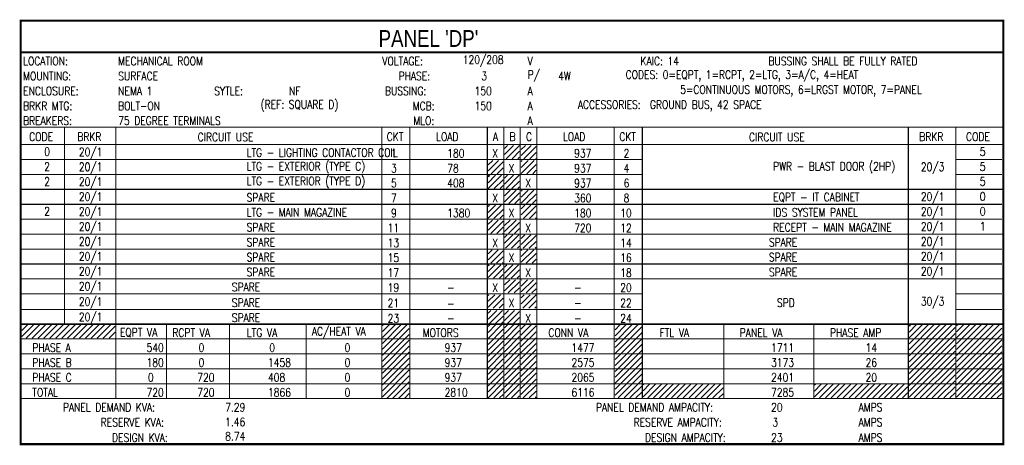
# Model space of a CAD drawing. Header units: inches. Extents: x 0.5 to 30.2, y 5.7 to 19.7.
# Tile 1 of 3: x 0.5 to 15.1, y 13.3 to 19.6. Entities that reach past the tile are written whole.
import ezdxf

# ---------------------------------------------------------------- set-up
doc = ezdxf.new("R2010")
doc.units = ezdxf.units.IN
doc.header["$MEASUREMENT"] = 0
doc.layers.add('E-ANNO-NOTE', color=2, linetype='Continuous')
doc.layers.add('G-Bgrd-Std-Scrn', color=8, linetype='Continuous', lineweight=35)
doc.styles.add('Annotative', font='romans.shx', dxfattribs={"width": 0.8, "height": 0.125})
doc.styles.add('TITLES', font='swiss.ttf', dxfattribs={"width": 0.8, "height": 0.25})
pattern_1 = [(45, (0, 12.01148), (-0.04419417, 0.04419417), [])]
pattern_2 = [(45, (0, 10), (-0.04419417, 0.04419417), [])]

msp = doc.modelspace()

# ---------------------------------------------------------------- hatches: boundary and pattern name
at = {"layer": 'G-Bgrd-Std-Scrn'}
h = msp.add_hatch(dxfattribs=at)
h.set_pattern_fill('ANSI31', color=256, scale=0.5)
h.set_pattern_definition(pattern_2)
h.paths.add_polyline_path([(7.91, 17.733), (7.688, 17.733), (7.688, 17.534), (7.91, 17.534)])
h = msp.add_hatch(dxfattribs=at)
h.set_pattern_fill('ANSI31', color=256, scale=0.5)
h.set_pattern_definition(pattern_2)
h.paths.add_polyline_path([(8.157, 17.733), (7.935, 17.733), (7.935, 17.534), (8.157, 17.534)])
h = msp.add_hatch(dxfattribs=at)
h.set_pattern_fill('ANSI31', color=256, scale=0.5)
h.set_pattern_definition(pattern_2)
h.paths.add_polyline_path([(7.664, 17.51), (7.442, 17.51), (7.442, 17.311), (7.664, 17.311)])
h = msp.add_hatch(dxfattribs=at)
h.set_pattern_fill('ANSI31', color=256, scale=0.5)
h.set_pattern_definition(pattern_2)
h.paths.add_polyline_path([(8.157, 17.51), (7.935, 17.51), (7.935, 17.311), (8.157, 17.311)])
h = msp.add_hatch(dxfattribs=at)
h.set_pattern_fill('ANSI31', color=256, scale=0.5)
h.set_pattern_definition(pattern_2)
h.paths.add_polyline_path([(7.664, 17.288), (7.442, 17.288), (7.442, 17.09), (7.664, 17.09)])
h = msp.add_hatch(dxfattribs=at)
h.set_pattern_fill('ANSI31', color=256, scale=0.5)
h.set_pattern_definition(pattern_2)
h.paths.add_polyline_path([(7.909, 17.288), (7.687, 17.288), (7.687, 17.09), (7.909, 17.09)])
h = msp.add_hatch(dxfattribs=at)
h.set_pattern_fill('ANSI31', color=256, scale=0.5)
h.set_pattern_definition(pattern_2)
h.paths.add_polyline_path([(7.91, 17.065), (7.688, 17.065), (7.688, 16.866), (7.91, 16.866)])
h = msp.add_hatch(dxfattribs=at)
h.set_pattern_fill('ANSI31', color=256, scale=0.5)
h.set_pattern_definition(pattern_2)
h.paths.add_polyline_path([(8.157, 17.065), (7.935, 17.065), (7.935, 16.866), (8.157, 16.866)])
h = msp.add_hatch(dxfattribs=at)
h.set_pattern_fill('ANSI31', color=256, scale=0.5)
h.set_pattern_definition(pattern_2)
h.paths.add_polyline_path([(7.664, 16.843), (7.442, 16.843), (7.442, 16.644), (7.664, 16.644)])
h = msp.add_hatch(dxfattribs=at)
h.set_pattern_fill('ANSI31', color=256, scale=0.5)
h.set_pattern_definition(pattern_2)
h.paths.add_polyline_path([(8.157, 16.843), (7.935, 16.843), (7.935, 16.644), (8.157, 16.644)])
h = msp.add_hatch(dxfattribs=at)
h.set_pattern_fill('ANSI31', color=256, scale=0.5)
h.set_pattern_definition(pattern_2)
h.paths.add_polyline_path([(7.664, 16.621), (7.442, 16.621), (7.442, 16.422), (7.664, 16.422)])
h = msp.add_hatch(dxfattribs=at)
h.set_pattern_fill('ANSI31', color=256, scale=0.5)
h.set_pattern_definition(pattern_2)
h.paths.add_polyline_path([(7.909, 16.621), (7.687, 16.621), (7.687, 16.422), (7.909, 16.422)])
h = msp.add_hatch(dxfattribs=at)
h.set_pattern_fill('ANSI31', color=256, scale=0.5)
h.set_pattern_definition(pattern_2)
h.paths.add_polyline_path([(7.91, 16.398), (7.688, 16.398), (7.688, 16.199), (7.91, 16.199)])
h = msp.add_hatch(dxfattribs=at)
h.set_pattern_fill('ANSI31', color=256, scale=0.5)
h.set_pattern_definition(pattern_2)
h.paths.add_polyline_path([(8.157, 16.398), (7.935, 16.398), (7.935, 16.199), (8.157, 16.199)])
h = msp.add_hatch(dxfattribs=at)
h.set_pattern_fill('ANSI31', color=256, scale=0.5)
h.set_pattern_definition(pattern_2)
h.paths.add_polyline_path([(7.664, 16.177), (7.442, 16.177), (7.442, 15.978), (7.664, 15.978)])
h = msp.add_hatch(dxfattribs=at)
h.set_pattern_fill('ANSI31', color=256, scale=0.5)
h.set_pattern_definition(pattern_2)
h.paths.add_polyline_path([(8.157, 16.177), (7.935, 16.177), (7.935, 15.978), (8.157, 15.978)])
h = msp.add_hatch(dxfattribs=at)
h.set_pattern_fill('ANSI31', color=256, scale=0.5)
h.set_pattern_definition(pattern_2)
h.paths.add_polyline_path([(7.664, 15.952), (7.442, 15.952), (7.442, 15.754), (7.664, 15.754)])
h = msp.add_hatch(dxfattribs=at)
h.set_pattern_fill('ANSI31', color=256, scale=0.5)
h.set_pattern_definition(pattern_2)
h.paths.add_polyline_path([(7.909, 15.952), (7.687, 15.952), (7.687, 15.754), (7.909, 15.754)])
h = msp.add_hatch(dxfattribs=at)
h.set_pattern_fill('ANSI31', color=256, scale=0.5)
h.set_pattern_definition(pattern_2)
h.paths.add_polyline_path([(7.91, 15.731), (7.688, 15.731), (7.688, 15.533), (7.91, 15.533)])
h = msp.add_hatch(dxfattribs=at)
h.set_pattern_fill('ANSI31', color=256, scale=0.5)
h.set_pattern_definition(pattern_2)
h.paths.add_polyline_path([(8.157, 15.731), (7.935, 15.731), (7.935, 15.533), (8.157, 15.533)])
h = msp.add_hatch(dxfattribs=at)
h.set_pattern_fill('ANSI31', color=256, scale=0.5)
h.set_pattern_definition(pattern_2)
h.paths.add_polyline_path([(7.664, 15.507), (7.442, 15.507), (7.442, 15.308), (7.664, 15.308)])
h = msp.add_hatch(dxfattribs=at)
h.set_pattern_fill('ANSI31', color=256, scale=0.5)
h.set_pattern_definition(pattern_2)
h.paths.add_polyline_path([(8.157, 15.507), (7.935, 15.507), (7.935, 15.308), (8.157, 15.308)])
h = msp.add_hatch(dxfattribs=at)
h.set_pattern_fill('ANSI31', color=256, scale=0.5)
h.set_pattern_definition(pattern_2)
h.paths.add_polyline_path([(7.664, 15.272), (7.442, 15.272), (7.442, 15.073), (7.664, 15.073)])
h = msp.add_hatch(dxfattribs=at)
h.set_pattern_fill('ANSI31', color=256, scale=0.5)
h.set_pattern_definition(pattern_2)
h.paths.add_polyline_path([(7.909, 15.272), (7.687, 15.272), (7.687, 15.073), (7.909, 15.073)])
h = msp.add_hatch(dxfattribs=at)
h.set_pattern_fill('ANSI31', color=256, scale=0.5)
h.set_pattern_definition(pattern_1)
h.paths.add_polyline_path([(1.877, 15.062), (0.486, 15.062), (0.486, 14.858), (1.877, 14.858)])
h = msp.add_hatch(dxfattribs=at)
h.set_pattern_fill('ANSI31', color=256, scale=0.5)
h.set_pattern_definition(pattern_1)
h.paths.add_polyline_path([(6.264, 15.059), (5.864, 15.059), (5.864, 13.967), (6.264, 13.967)])
h = msp.add_hatch(dxfattribs=at)
h.set_pattern_fill('ANSI31', color=256, scale=0.5)
h.set_pattern_definition(pattern_1)
h.paths.add_polyline_path([(7.666, 15.062), (7.44, 15.062), (7.44, 13.968), (7.666, 13.968)])
h = msp.add_hatch(dxfattribs=at)
h.set_pattern_fill('ANSI31', color=256, scale=0.5)
h.set_pattern_definition(pattern_1)
h.paths.add_polyline_path([(7.912, 15.062), (7.685, 15.062), (7.685, 13.968), (7.912, 13.968)])
h = msp.add_hatch(dxfattribs=at)
h.set_pattern_fill('ANSI31', color=256, scale=0.5)
h.set_pattern_definition(pattern_1)
h.paths.add_polyline_path([(8.158, 15.062), (7.932, 15.062), (7.932, 13.968), (8.158, 13.968)])
h = msp.add_hatch(dxfattribs=at)
h.set_pattern_fill('ANSI31', color=256, scale=0.5)
h.set_pattern_definition(pattern_1)
h.paths.add_polyline_path([(9.734, 15.062), (9.336, 15.062), (9.336, 13.968), (9.734, 13.968)])
h = msp.add_hatch(dxfattribs=at)
h.set_pattern_fill('ANSI31', color=256, scale=0.5)
h.set_pattern_definition(pattern_1)
h.paths.add_polyline_path([(14.41, 15.062), (13.723, 15.062), (13.723, 13.968), (14.41, 13.968)])
h = msp.add_hatch(dxfattribs=at)
h.set_pattern_fill('ANSI31', color=256, scale=0.5)
h.set_pattern_definition(pattern_1)
h.paths.add_polyline_path([(15.107, 15.062), (14.433, 15.062), (14.433, 13.968), (15.107, 13.968)])
h = msp.add_hatch(dxfattribs=at)
h.set_pattern_fill('ANSI31', color=256, scale=0.5)
h.set_pattern_definition(pattern_1)
h.paths.add_polyline_path([(10.947, 14.172), (9.754, 14.172), (9.754, 13.968), (10.947, 13.968)])
h = msp.add_hatch(dxfattribs=at)
h.set_pattern_fill('ANSI31', color=256, scale=0.5)
h.set_pattern_definition(pattern_1)
h.paths.add_polyline_path([(13.701, 14.172), (12.313, 14.172), (12.313, 13.968), (13.701, 13.968)])

# ---------------------------------------------------------------- linework, layer by layer
at = {"layer": 'E-ANNO-NOTE', "lineweight": -3, "const_width": 0.0312}
msp.add_lwpolyline([(15.129, 13.279), (0.468, 13.279), (0.468, 19.591), (15.129, 19.591)], close=True, dxfattribs=at)
at = {"layer": 'E-ANNO-NOTE', "lineweight": -3}
for points, const_width in [([(0.468, 19.12), (15.129, 19.12)], 0.0312), ([(0.468, 18.007), (15.129, 18.007)], 0.0156), ([(1.119, 15.08), (1.119, 18.007)], 0.0156), ([(1.886, 13.959), (1.886, 18.007)], 0.0156), ([(5.854, 13.959), (5.854, 18.007)], 0.0156), ([(6.274, 13.959), (6.274, 18.007)], 0.0156), ([(7.43, 13.959), (7.43, 18.007)], 0.0156), ([(7.676, 13.959), (7.676, 18.007)], 0.0156), ([(7.922, 13.959), (7.922, 18.007)], 0.0156), ([(8.169, 13.959), (8.169, 18.007)], 0.0156), ([(9.324, 13.959), (9.324, 18.007)], 0.0156), ([(9.743, 13.959), (9.743, 18.007)], 0.0156), ([(13.712, 13.968), (13.712, 18.007)], 0.0156), ([(14.42, 13.968), (14.42, 18.007)], 0.0156), ([(0.468, 17.745), (15.129, 17.745)], 0.0156), ([(0.46, 17.523), (1.119, 17.523)], 0.0156), ([(1.119, 17.523), (9.743, 17.523)], 0.0156), ([(14.429, 17.523), (15.111, 17.523)], 0.0156), ([(0.46, 17.3), (1.119, 17.3)], 0.0156), ([(1.119, 17.3), (9.743, 17.3)], 0.0156), ([(14.429, 17.3), (15.111, 17.3)], 0.0156), ([(0.46, 17.078), (15.12, 17.078)], 0.0156), ([(0.46, 16.855), (14.42, 16.855)], 0.0156), ([(14.429, 16.855), (15.111, 16.855)], 0.0156), ([(0.46, 16.633), (14.42, 16.633)], 0.0156), ([(14.429, 16.633), (15.111, 16.633)], 0.0156), ([(0.46, 16.41), (15.12, 16.41)], 0.0156), ([(0.46, 16.188), (14.42, 16.188)], 0.0156), ([(14.429, 16.188), (15.111, 16.188)], 0.0156), ([(0.46, 15.965), (14.42, 15.965)], 0.0156), ([(14.429, 15.965), (15.111, 15.965)], 0.0156), ([(0.468, 15.743), (15.129, 15.743)], 0.0156), ([(0.46, 15.52), (9.743, 15.52)], 0.0156), ([(14.429, 15.52), (15.111, 15.52)], 0.0156), ([(0.46, 15.285), (9.743, 15.285)], 0.0156), ([(14.429, 15.285), (15.111, 15.285)], 0.0156), ([(0.468, 15.071), (15.129, 15.071)], 0.0156), ([(0.468, 15.062), (15.129, 15.062)], 0.0156), ([(2.643, 13.968), (2.643, 15.062)], 0.0156), ([(3.583, 13.968), (3.583, 15.062)], 0.0156), ([(4.725, 13.968), (4.725, 15.062)], 0.0156), ([(10.957, 13.968), (10.957, 15.062)], 0.0156), ([(12.302, 13.968), (12.302, 15.062)], 0.0156), ([(0.468, 14.849), (15.129, 14.849)], 0.0156), ([(0.468, 14.626), (15.129, 14.626)], 0.0156), ([(0.468, 14.404), (15.129, 14.404)], 0.0156), ([(0.468, 14.181), (15.129, 14.181)], 0.0156), ([(0.468, 13.959), (15.129, 13.959)], 0.0156)]:
    msp.add_lwpolyline(points, dxfattribs=dict(at, const_width=const_width))

# ---------------------------------------------------------------- texts
at = {"layer": 'E-ANNO-NOTE', "lineweight": -3, "attachment_point": 4}
for s, insert, char_height, style in [("PANEL 'DP' ", (5.807, 19.327), 0.25, 'TITLES'), ('LOCATION:', (0.503, 18.99), 0.125, 'Annotative'), ('MECHANICAL ROOM', (1.921, 18.99), 0.125, 'Annotative'), ('VOLTAGE:', (5.863, 18.99), 0.125, 'Annotative'), ('120/208', (7.064, 18.99), 0.125, 'Annotative'), ('V', (8.032, 18.99), 0.125, 'Annotative'), ('KAIC: 14', (9.715, 18.99), 0.125, 'Annotative'), ('BUSSING SHALL BE FULLY RATED', (11.625, 18.99), 0.125, 'Annotative'), ('MOUNTING:', (0.503, 18.767), 0.125, 'Annotative'), ('SURFACE', (1.921, 18.767), 0.125, 'Annotative'), ('PHASE:', (6.105, 18.767), 0.125, 'Annotative'), ('3', (7.341, 18.767), 0.125, 'Annotative'), ('P/', (8.032, 18.767), 0.125, 'Annotative'), ('4W', (8.487, 18.767), 0.125, 'Annotative'), ('CODES: 0=EQPT, 1=RCPT, 2=LTG, 3=A/C, 4=HEAT', (9.494, 18.767), 0.125, 'Annotative'), ('ENCLOSURE:', (0.503, 18.545), 0.125, 'Annotative'), ('NEMA 1', (1.921, 18.545), 0.125, 'Annotative'), ('SYTLE:', (3.354, 18.545), 0.125, 'Annotative'), ('NF', (4.472, 18.545), 0.125, 'Annotative'), ('BUSSING:', (5.903, 18.545), 0.125, 'Annotative'), ('150', (7.24, 18.545), 0.125, 'Annotative'), ('A', (8.032, 18.545), 0.125, 'Annotative'), ('5=CONTINUOUS MOTORS, 6=LRGST MOTOR, 7=PANEL', (10.308, 18.545), 0.125, 'Annotative'), ('BRKR MTG:', (0.503, 18.322), 0.125, 'Annotative'), ('BOLT-ON', (1.921, 18.322), 0.125, 'Annotative'), ('(REF: SQUARE D)', (4.047, 18.322), 0.125, 'Annotative'), ('MCB:', (6.316, 18.322), 0.125, 'Annotative'), ('150', (7.24, 18.322), 0.125, 'Annotative'), ('A', (8.032, 18.322), 0.125, 'Annotative'), ('ACCESSORIES:  GROUND BUS, 42 SPACE', (8.78, 18.322), 0.125, 'Annotative'), ('BREAKERS:', (0.503, 18.1), 0.125, 'Annotative'), ('75 DEGREE TERMINALS', (1.921, 18.1), 0.125, 'Annotative'), ('MLO:', (6.325, 18.1), 0.125, 'Annotative'), ('A', (8.032, 18.1), 0.125, 'Annotative'), ('CODE', (0.593, 17.862), 0.125, 'Annotative'), ('BRKR', (1.31, 17.862), 0.125, 'Annotative'), ('CIRCUIT USE', (3.107, 17.858), 0.125, 'Annotative'), ('CKT', (5.929, 17.862), 0.125, 'Annotative'), ('LOAD', (6.665, 17.862), 0.125, 'Annotative'), ('A', (7.515, 17.862), 0.125, 'Annotative'), ('B', (7.761, 17.862), 0.125, 'Annotative'), ('C', (8.007, 17.862), 0.125, 'Annotative'), ('LOAD', (8.558, 17.862), 0.125, 'Annotative'), ('CKT', (9.399, 17.862), 0.125, 'Annotative'), ('CIRCUIT USE', (11.334, 17.858), 0.125, 'Annotative'), ('BRKR', (13.874, 17.862), 0.125, 'Annotative'), ('CODE', (14.574, 17.862), 0.125, 'Annotative'), ('\\pxqc;LTG - LIGHTING CONTACTOR COIL', (3.838, 17.625), 0.125, 'Annotative'), ('\\pxqc;0', (0.798, 17.64), 0.125, 'Annotative'), ('20/1', (1.335, 17.615), 0.125, 'Annotative'), ('1', (5.993, 17.615), 0.125, 'Annotative'), ('\\pxqc;180', (6.832, 17.615), 0.125, 'Annotative'), ('X', (7.503, 17.615), 0.125, 'Annotative'), ('\\pxqc;937', (8.726, 17.615), 0.125, 'Annotative'), ('2', (9.463, 17.615), 0.125, 'Annotative'), ('\\pxqc;5', (14.759, 17.64), 0.125, 'Annotative'), ('\\pxqc;LTG - EXTERIOR (TYPE C)', (3.838, 17.402), 0.125, 'Annotative'), ('\\pxqc;PWR - BLAST DOOR (2HP)', (11.695, 17.402), 0.125, 'Annotative'), ('\\pxqc;2', (0.798, 17.417), 0.125, 'Annotative'), ('20/1', (1.335, 17.393), 0.125, 'Annotative'), ('\\pxqc;LTG - EXTERIOR (TYPE D)', (3.838, 17.18), 0.125, 'Annotative'), ('3', (5.993, 17.393), 0.125, 'Annotative'), ('\\pxqc;78', (6.832, 17.393), 0.125, 'Annotative'), ('X', (7.749, 17.393), 0.125, 'Annotative'), ('\\pxqc;937', (8.726, 17.393), 0.125, 'Annotative'), ('4', (9.463, 17.393), 0.125, 'Annotative'), ('20/3', (13.899, 17.393), 0.125, 'Annotative'), ('\\pxqc;5', (14.759, 17.417), 0.125, 'Annotative'), ('\\pxqc;2', (0.798, 17.195), 0.125, 'Annotative'), ('20/1', (1.335, 17.17), 0.125, 'Annotative'), ('5', (5.993, 17.171), 0.125, 'Annotative'), ('\\pxqc;408', (6.832, 17.171), 0.125, 'Annotative'), ('X', (7.995, 17.171), 0.125, 'Annotative'), ('\\pxqc;937', (8.726, 17.17), 0.125, 'Annotative'), ('6', (9.463, 17.171), 0.125, 'Annotative'), ('\\pxqc;5', (14.759, 17.195), 0.125, 'Annotative'), ('\\pxqc;EQPT - IT CABINET', (11.695, 16.957), 0.125, 'Annotative'), ('20/1', (1.335, 16.948), 0.125, 'Annotative'), ('\\pxqc;SPARE', (3.838, 16.957), 0.125, 'Annotative'), ('\\pxqc;LTG - MAIN MAGAZINE', (3.838, 16.735), 0.125, 'Annotative'), ('7', (5.993, 16.948), 0.125, 'Annotative'), ('X', (7.503, 16.948), 0.125, 'Annotative'), ('\\pxqc;360', (8.726, 16.948), 0.125, 'Annotative'), ('8', (9.463, 16.948), 0.125, 'Annotative'), ('\\pxqc;IDS SYSTEM PANEL', (11.695, 16.735), 0.125, 'Annotative'), ('20/1', (13.899, 16.948), 0.125, 'Annotative'), ('\\pxqc;0', (14.759, 16.972), 0.125, 'Annotative'), ('\\pxqc;2', (0.798, 16.75), 0.125, 'Annotative'), ('20/1', (1.335, 16.725), 0.125, 'Annotative'), ('9', (5.993, 16.725), 0.125, 'Annotative'), ('\\pxqc;1380', (6.832, 16.726), 0.125, 'Annotative'), ('X', (7.749, 16.725), 0.125, 'Annotative'), ('\\pxqc;180', (8.726, 16.725), 0.125, 'Annotative'), ('10', (9.413, 16.725), 0.125, 'Annotative'), ('20/1', (13.899, 16.725), 0.125, 'Annotative'), ('\\pxqc;0', (14.759, 16.75), 0.125, 'Annotative'), ('\\pxqc;RECEPT - MAIN MAGAZINE', (11.695, 16.512), 0.125, 'Annotative'), ('20/1', (1.335, 16.503), 0.125, 'Annotative'), ('\\pxqc;SPARE', (3.838, 16.512), 0.125, 'Annotative'), ('11', (5.943, 16.503), 0.125, 'Annotative'), ('X', (7.995, 16.503), 0.125, 'Annotative'), ('\\pxqc;720', (8.726, 16.503), 0.125, 'Annotative'), ('12', (9.413, 16.503), 0.125, 'Annotative'), ('20/1', (13.899, 16.503), 0.125, 'Annotative'), ('\\pxqc;1', (14.76, 16.527), 0.125, 'Annotative'), ('20/1', (1.335, 16.28), 0.125, 'Annotative'), ('\\pxqc;SPARE', (3.838, 16.29), 0.125, 'Annotative'), ('13', (5.943, 16.28), 0.125, 'Annotative'), ('X', (7.503, 16.28), 0.125, 'Annotative'), ('14', (9.413, 16.28), 0.125, 'Annotative'), ('SPARE', (11.631, 16.29), 0.125, 'Annotative'), ('20/1', (13.899, 16.28), 0.125, 'Annotative'), ('20/1', (1.335, 16.058), 0.125, 'Annotative'), ('\\pxqc;SPARE', (3.838, 16.067), 0.125, 'Annotative'), ('15', (5.943, 16.058), 0.125, 'Annotative'), ('X', (7.749, 16.058), 0.125, 'Annotative'), ('16', (9.413, 16.058), 0.125, 'Annotative'), ('SPARE', (11.631, 16.067), 0.125, 'Annotative'), ('20/1', (13.899, 16.058), 0.125, 'Annotative'), ('20/1', (1.335, 15.835), 0.125, 'Annotative'), ('\\pxqc;SPARE', (3.838, 15.845), 0.125, 'Annotative'), ('17', (5.943, 15.835), 0.125, 'Annotative'), ('X', (7.995, 15.835), 0.125, 'Annotative'), ('18', (9.413, 15.835), 0.125, 'Annotative'), ('SPARE', (11.631, 15.845), 0.125, 'Annotative'), ('20/1', (13.899, 15.835), 0.125, 'Annotative'), ('20/1', (1.335, 15.613), 0.125, 'Annotative'), ('SPARE', (3.617, 15.622), 0.125, 'Annotative'), ('19', (5.943, 15.613), 0.125, 'Annotative'), ('-', (6.83, 15.613), 0.125, 'Annotative'), ('X', (7.503, 15.613), 0.125, 'Annotative'), ('-', (8.726, 15.613), 0.125, 'Annotative'), ('20', (9.413, 15.613), 0.125, 'Annotative'), ('20/1', (1.335, 15.384), 0.125, 'Annotative'), ('SPARE', (3.617, 15.387), 0.125, 'Annotative'), ('21', (5.943, 15.384), 0.125, 'Annotative'), ('X', (7.749, 15.384), 0.125, 'Annotative'), ('22', (9.413, 15.384), 0.125, 'Annotative'), ('SPD', (11.752, 15.387), 0.125, 'Annotative'), ('30/3', (13.899, 15.387), 0.125, 'Annotative'), ('-', (6.83, 15.377), 0.125, 'Annotative'), ('-', (8.726, 15.384), 0.125, 'Annotative'), ('20/1', (1.335, 15.155), 0.125, 'Annotative'), ('SPARE', (3.617, 15.164), 0.125, 'Annotative'), ('23', (5.943, 15.155), 0.125, 'Annotative'), ('-', (6.83, 15.155), 0.125, 'Annotative'), ('X', (7.995, 15.155), 0.125, 'Annotative'), ('-', (8.726, 15.155), 0.125, 'Annotative'), ('24', (9.413, 15.155), 0.125, 'Annotative'), ('EQPT VA', (1.948, 14.941), 0.125, 'Annotative'), ('RCPT VA', (2.73, 14.941), 0.125, 'Annotative'), ('LTG VA', (3.841, 14.941), 0.125, 'Annotative'), ('AC/HEAT VA', (4.811, 14.941), 0.125, 'Annotative'), ('MOTORS', (6.465, 14.941), 0.125, 'Annotative'), ('CONN VA', (8.342, 14.941), 0.125, 'Annotative'), ('FTL VA', (10.001, 14.941), 0.125, 'Annotative'), ('PANEL VA', (11.196, 14.941), 0.125, 'Annotative'), ('PHASE AMP', (12.543, 14.941), 0.125, 'Annotative'), ('  PHASE A', (0.503, 14.719), 0.125, 'Annotative'), ('\\pxqc;540', (2.345, 14.719), 0.125, 'Annotative'), ('\\pxqc;0', (3.102, 14.719), 0.125, 'Annotative'), ('\\pxqc;0', (4.157, 14.719), 0.125, 'Annotative'), ('0', (5.299, 14.719), 0.125, 'Annotative'), ('\\pxqc;937', (6.793, 14.719), 0.125, 'Annotative'), ('\\pxqc;1477', (8.686, 14.719), 0.125, 'Annotative'), ('\\pxqc;1711', (11.664, 14.719), 0.125, 'Annotative'), ('\\pxqc;14', (13.074, 14.719), 0.125, 'Annotative'), ('  PHASE B', (0.503, 14.496), 0.125, 'Annotative'), ('\\pxqc;180', (2.345, 14.496), 0.125, 'Annotative'), ('\\pxqc;0', (3.102, 14.496), 0.125, 'Annotative'), ('\\pxqc;1458', (4.157, 14.496), 0.125, 'Annotative'), ('0', (5.299, 14.496), 0.125, 'Annotative'), ('\\pxqc;937', (6.793, 14.496), 0.125, 'Annotative'), ('\\pxqc;2575', (8.686, 14.496), 0.125, 'Annotative'), ('\\pxqc;3173', (11.664, 14.496), 0.125, 'Annotative'), ('\\pxqc;26', (13.074, 14.496), 0.125, 'Annotative'), ('  PHASE C', (0.503, 14.274), 0.125, 'Annotative'), ('\\pxqc;0', (2.345, 14.274), 0.125, 'Annotative'), ('\\pxqc;720', (3.102, 14.274), 0.125, 'Annotative'), ('\\pxqc;408', (4.157, 14.274), 0.125, 'Annotative'), ('0', (5.299, 14.274), 0.125, 'Annotative'), ('\\pxqc;937', (6.793, 14.274), 0.125, 'Annotative'), ('\\pxqc;2065', (8.686, 14.274), 0.125, 'Annotative'), ('\\pxqc;2401', (11.664, 14.274), 0.125, 'Annotative'), ('\\pxqc;20', (13.074, 14.274), 0.125, 'Annotative'), ('  TOTAL', (0.503, 14.051), 0.125, 'Annotative'), ('\\pxqc;720', (2.345, 14.051), 0.125, 'Annotative'), ('\\pxqc;720', (3.102, 14.051), 0.125, 'Annotative'), ('\\pxqc;1866', (4.157, 14.051), 0.125, 'Annotative'), ('0', (5.299, 14.051), 0.125, 'Annotative'), ('\\pxqc;2810', (6.793, 14.051), 0.125, 'Annotative'), ('\\pxqc;6116', (8.686, 14.051), 0.125, 'Annotative'), ('\\pxqc;7285', (11.664, 14.051), 0.125, 'Annotative'), ('PANEL DEMAND KVA:', (1.096, 13.829), 0.125, 'Annotative'), ('\\pxqc;7.29', (3.518, 13.829), 0.125, 'Annotative'), ('PANEL DEMAND AMPACITY:', (9.05, 13.829), 0.125, 'Annotative'), ('\\pxqc;20', (11.664, 13.829), 0.125, 'Annotative'), ('AMPS', (12.97, 13.829), 0.125, 'Annotative'), ('RESERVE KVA:', (1.66, 13.606), 0.125, 'Annotative'), ('\\pxqc;1.46', (3.518, 13.611), 0.125, 'Annotative'), ('RESERVE AMPACITY:', (9.613, 13.606), 0.125, 'Annotative'), ('\\pxqc;3', (11.664, 13.606), 0.125, 'Annotative'), ('AMPS', (12.97, 13.606), 0.125, 'Annotative'), ('DESIGN KVA:', (1.83, 13.378), 0.125, 'Annotative'), ('\\pxqc;8.74', (3.518, 13.398), 0.125, 'Annotative'), ('DESIGN AMPACITY:', (9.783, 13.378), 0.125, 'Annotative'), ('\\pxqc;23', (11.664, 13.378), 0.125, 'Annotative'), ('AMPS', (12.97, 13.378), 0.125, 'Annotative')]:
    msp.add_mtext(s, dxfattribs=dict(at, insert=insert, char_height=char_height, style=style))

doc.saveas('drawing.dxf')
